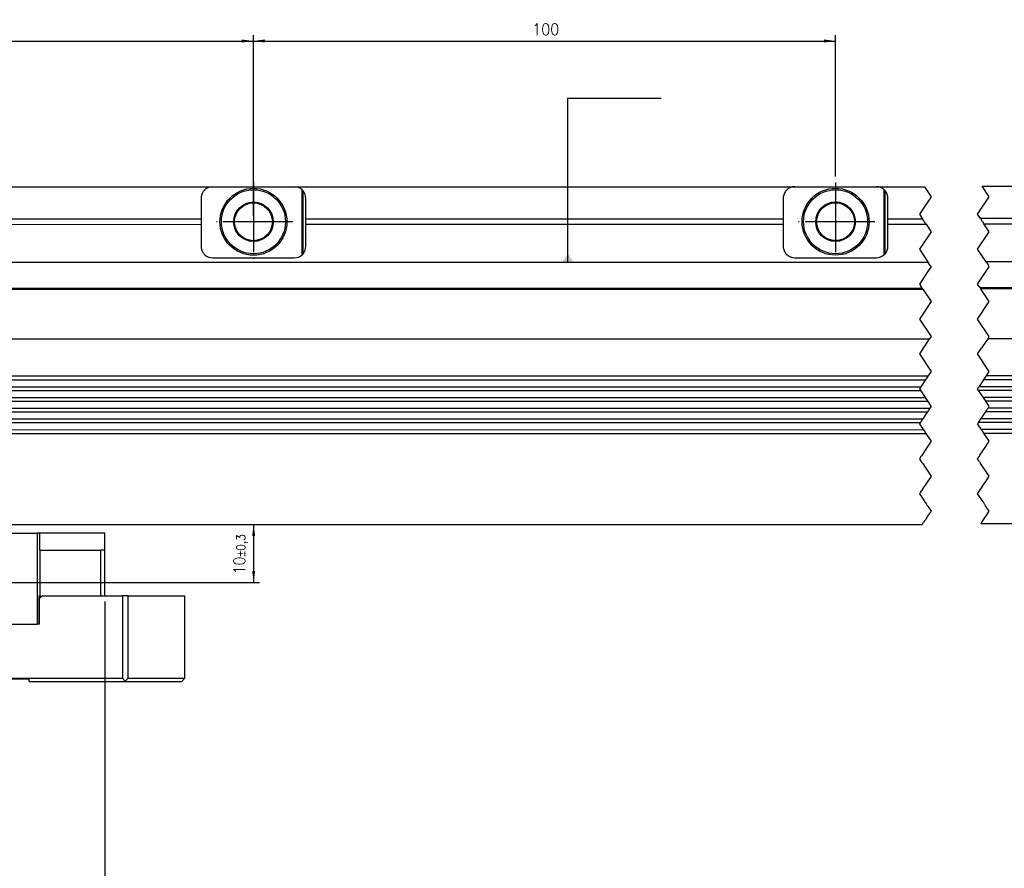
# Model space of a CAD drawing. Header units: millimetres. Extents: x -285 to 3669, y -217 to 203.
# Tile 7 of 21: x -79 to 91, y -74 to 72. Entities that reach past the tile are written whole.
import ezdxf

# ---------------------------------------------------------------- set-up
doc = ezdxf.new("R2010")
doc.units = ezdxf.units.MM
doc.linetypes.add('DOT_CENTER', pattern=[14, 12, -1, 0, -1])
doc.layers.add('1', color=7, linetype='Continuous')
doc.styles.add('CONVERTER_11', font='txt.shx', dxfattribs={"width": 0.9})
doc.dimstyles.new('ME10_DIM_20', dxfattribs={"dimtxt": 2, "dimasz": 2, "dimexe": 1, "dimexo": 1, "dimgap": 1, "dimtad": 1, "dimdsep": 46, "dimtxsty": 'CONVERTER_11', "dimsah": 1, "dimcen": 0.09, "dimclrd": 2, "dimclre": 2, "dimclrt": 2, "dimadec": 0, "dimazin": 0, "dimtfac": 1, "dimtdec": 4, "dimtix": 1, "dimtmove": 0, "dimatfit": 3, "dimfxl": 1, "dimtolj": 1, "dimtzin": 0, "dimarcsym": 0})
doc.dimstyles.new('ME10_DIM_23', dxfattribs={"dimtxt": 2, "dimasz": 2, "dimexe": 1, "dimexo": 1, "dimgap": 1, "dimtad": 1, "dimdsep": 46, "dimtxsty": 'CONVERTER_11', "dimsah": 1, "dimcen": 0.09, "dimclrd": 2, "dimclre": 2, "dimclrt": 2, "dimadec": 0, "dimazin": 0, "dimtol": 1, "dimtp": 0.3, "dimtm": 0.3, "dimtfac": 0.75, "dimtdec": 0, "dimtix": 1, "dimtmove": 0, "dimatfit": 3, "dimfxl": 1, "dimtolj": 1, "dimtzin": 0, "dimarcsym": 0})
doc.dimstyles.new('ME10_DIM_25', dxfattribs={"dimtxt": 2, "dimasz": 2, "dimexe": 1, "dimexo": 1, "dimgap": 1, "dimtad": 1, "dimdsep": 46, "dimtxsty": 'CONVERTER_11', "dimsah": 1, "dimcen": 0.09, "dimclrd": 2, "dimclre": 2, "dimclrt": 2, "dimadec": 0, "dimazin": 0, "dimtfac": 1, "dimtdec": 4, "dimtix": 1, "dimtmove": 0, "dimatfit": 3, "dimfxl": 1, "dimtolj": 1, "dimtzin": 0, "dimarcsym": 0})
doc.dimstyles.new('ME10_DIM_27', dxfattribs={"dimtxt": 2, "dimasz": 2, "dimexe": 1, "dimexo": 1, "dimgap": 1, "dimtad": 1, "dimdsep": 46, "dimtxsty": 'CONVERTER_11', "dimsah": 1, "dimcen": 0.09, "dimclrd": 2, "dimclre": 2, "dimclrt": 2, "dimadec": 0, "dimazin": 0, "dimtfac": 1, "dimtdec": 4, "dimtix": 1, "dimtmove": 0, "dimatfit": 3, "dimfxl": 1, "dimtolj": 1, "dimtzin": 0, "dimarcsym": 0})
doc.dimstyles.get("Standard").update_dxf_attribs({"dimtxt": 0.18, "dimasz": 0.18, "dimexe": 0.18, "dimexo": 0.0625, "dimgap": 0.09, "dimtad": 0, "dimtih": 1, "dimtoh": 1, "dimdec": 4, "dimzin": 0, "dimdsep": 46, "dimtxsty": 'Standard', "dimcen": 0.09, "dimadec": 0, "dimazin": 0, "dimtfac": 1, "dimtdec": 4, "dimtofl": 0, "dimtmove": 0, "dimatfit": 3, "dimfxl": 1, "dimtolj": 1, "dimtzin": 0, "dimarcsym": 0})

# ---------------------------------------------------------------- blocks, each defined once
blk = doc.blocks.new('Cabeza__9', base_point=(-153.92, -41.79))
at = {"color": 7, "linetype": 'Continuous'}
for p, q in [((-142.67, -16.29), (-153.92, -16.29)), ((-153.92, -16.61), (-153.92, -16.29)), ((-153.92, -16.8), (-153.92, -16.61)), ((-153.92, -17.86), (-153.92, -16.8)), ((-142.67, -19.23), (-142.67, -16.29)), ((-142.29, -16.29), (-142.67, -16.29)), ((-142.29, -16.29), (-133.54, -16.29)), ((-142.29, -31.93), (-142.29, -16.29)), ((-133.54, -15.29), (-133.54, -16.29)), ((-127.11, -15.29), (-133.54, -15.29)), ((-133.54, -16.29), (-133.42, -16.27)), ((-133.42, -16.27), (-127.11, -15.29)), ((-133.42, -16.27), (-119.67, -16.28)), ((-127.11, -15.29), (-89.15, -15.28)), ((-119.17, -16.28), (-119.67, -16.28)), ((-119.67, -16.28), (-119.67, -31.93)), ((-119.17, -16.28), (-98.67, -16.28)), ((-119.17, -31.93), (-119.17, -16.28)), ((-98.17, -16.28), (-98.67, -16.28)), ((-98.67, -16.28), (-98.67, -31.93)), ((-98.17, -16.28), (-82.74, -16.26)), ((-98.17, -31.93), (-98.17, -16.28)), ((-89.15, -15.28), (-82.74, -16.26)), ((-89.15, -15.28), (-82.62, -15.28)), ((-82.74, -16.26), (-82.62, -16.28)), ((-82.62, -16.28), (-82.62, -15.28)), ((-82.62, -16.28), (-75.54, -16.28)), ((-75.17, -16.28), (-75.54, -16.28)), ((-75.54, -16.28), (-75.54, -31.93)), ((-63.92, -16.28), (-75.17, -16.28)), ((-75.17, -16.28), (-75.17, -19.23)), ((-63.92, -18.73), (-63.92, -16.28)), ((-153.92, -18.24), (-153.92, -17.86)), ((-153.92, -18.73), (-153.92, -18.24)), ((-153.92, -18.73), (-153.92, -19.23)), ((-153.17, -19.23), (-153.92, -19.23)), ((-153.92, -41.24), (-153.92, -19.23)), ((-153.17, -19.23), (-142.79, -19.23)), ((-153.17, -19.23), (-153.17, -27.03)), ((-142.79, -19.23), (-142.67, -19.23)), ((-142.79, -19.23), (-142.79, -27.13)), ((-131.87, -19.65), (-134.85, -24.8)), ((-125.93, -19.65), (-131.87, -19.65)), ((-122.95, -24.8), (-125.93, -19.65)), ((-91.91, -19.63), (-94.88, -24.78)), ((-85.96, -19.63), (-91.91, -19.63)), ((-82.99, -24.78), (-85.96, -19.63)), ((-75.04, -19.23), (-75.17, -19.23)), ((-75.04, -19.23), (-64.67, -19.23)), ((-75.04, -27.13), (-75.04, -19.23)), ((-63.92, -19.23), (-64.67, -19.23)), ((-64.67, -19.23), (-64.67, -27.03)), ((-63.92, -19.23), (-63.92, -18.73)), ((-63.92, -27.03), (-63.92, -19.23)), ((-134.85, -24.8), (-131.87, -29.95)), ((-125.93, -29.95), (-122.95, -24.8)), ((-94.88, -24.78), (-91.91, -29.93)), ((-85.96, -29.93), (-82.99, -24.78)), ((-152.92, -27.03), (-153.17, -27.03)), ((-152.92, -41.23), (-152.92, -27.03)), ((-152.92, -27.03), (-143.17, -27.03)), ((-143.07, -27.13), (-143.17, -27.03)), ((-74.67, -27.03), (-74.77, -27.13)), ((-74.67, -27.03), (-64.67, -27.03)), ((-64.67, -27.03), (-63.92, -27.03)), ((-63.92, -27.03), (-60.92, -27.03)), ((-60.92, -27.03), (-60.91, -41.23)), ((-59.92, -27.03), (-60.92, -27.03)), ((-59.91, -41.23), (-59.92, -27.03)), ((-59.92, -27.03), (-50.17, -27.03)), ((-50.17, -41.23), (-50.17, -27.03)), ((-142.67, -27.53), (-143.07, -27.13)), ((-142.79, -27.13), (-143.07, -27.13)), ((-142.79, -27.13), (-142.54, -27.13)), ((-142.67, -27.53), (-142.67, -30.04)), ((-142.54, -27.13), (-142.54, -30.04)), ((-75.04, -27.13), (-75.29, -27.13)), ((-75.29, -27.13), (-75.29, -30.03)), ((-74.77, -27.13), (-75.17, -27.53)), ((-75.17, -30.03), (-75.17, -27.53)), ((-75.04, -27.13), (-74.77, -27.13)), ((-142.67, -30.04), (-142.67, -31.93)), ((-142.67, -30.04), (-142.54, -30.04)), ((-142.54, -30.04), (-142.54, -31.93)), ((-131.87, -29.95), (-125.93, -29.95)), ((-91.91, -29.93), (-85.96, -29.93)), ((-75.29, -30.03), (-75.29, -31.93)), ((-75.17, -30.03), (-75.29, -30.03)), ((-75.17, -31.93), (-75.17, -30.03)), ((-142.54, -31.93), (-142.67, -31.93)), ((-142.29, -31.93), (-142.54, -31.93)), ((-142.29, -31.93), (-119.67, -31.93)), ((-119.67, -31.93), (-119.17, -31.93)), ((-119.17, -31.93), (-98.67, -31.93)), ((-98.17, -31.93), (-98.67, -31.93)), ((-98.17, -31.93), (-75.54, -31.93)), ((-75.29, -31.93), (-75.54, -31.93)), ((-75.17, -31.93), (-75.29, -31.93)), ((-153.42, -41.74), (-153.92, -41.24)), ((-152.92, -41.23), (-153.42, -41.74)), ((-153.42, -41.74), (-153.37, -41.79)), ((-140.92, -41.79), (-153.37, -41.79)), ((-152.92, -41.23), (-60.91, -41.23)), ((-76.92, -41.38), (-140.92, -41.39)), ((-140.92, -41.79), (-140.92, -41.39)), ((-76.92, -41.78), (-76.92, -41.38)), ((-76.92, -41.78), (-60.47, -41.78)), ((-60.41, -41.73), (-60.91, -41.23)), ((-60.47, -41.78), (-60.41, -41.73)), ((-60.47, -41.78), (-50.72, -41.78)), ((-59.91, -41.23), (-60.41, -41.73)), ((-59.91, -41.23), (-50.17, -41.23)), ((-50.72, -41.78), (-50.17, -41.23))]:
    blk.add_line(p, q, dxfattribs=at)
for centre in [(-128.92, -24.79), (-88.92, -24.78)]:
    blk.add_circle(centre, 3.4, dxfattribs=at)
at = {"layer": '1', "color": 2, "linetype": 'DOT_CENTER'}
for p, q in [((-128.92, -20.39), (-128.92, -29.19)), ((-88.92, -20.38), (-88.92, -29.18)), ((-124.52, -24.79), (-133.32, -24.79)), ((-84.52, -24.78), (-93.32, -24.78))]:
    blk.add_line(p, q, dxfattribs=at)
blk = doc.blocks.new('Regla_G-3040-VS4__10', base_point=(-177.36, -20.29))
at = {"color": 7, "linetype": 'Continuous'}
for p, q in [((-131.4, 43.21), (-45.4, 43.22)), ((-45.4, 43.22), (-31.4, 43.22)), ((-31.4, 43.22), (54.6, 43.23)), ((-30.05, 37.66), (-30.04, 42.68)), ((-29.88, 42.52), (-30.04, 42.68)), ((-29.88, 31.73), (-29.88, 42.52)), ((54.6, 43.23), (68.6, 43.23)), ((68.6, 43.23), (76.85, 43.23)), ((70.12, 42.52), (69.96, 42.69)), ((69.96, 31.57), (69.96, 42.69)), ((70.12, 31.73), (70.12, 42.52)), ((86.79, 43.32), (142.84, 43.32)), ((-47.4, 41.22), (-47.4, 37.66)), ((-29.4, 37.66), (-29.4, 41.22)), ((52.6, 41.23), (52.6, 37.67)), ((70.6, 37.67), (70.6, 41.23)), ((-47.4, 37.66), (-129.4, 37.66)), ((-47.4, 37.66), (-47.4, 36.78)), ((-30.04, 31.56), (-30.05, 37.66)), ((52.6, 37.67), (-29.4, 37.66)), ((-29.4, 36.78), (-29.4, 37.66)), ((52.6, 37.67), (52.6, 36.79)), ((76.56, 37.67), (70.6, 37.67)), ((70.6, 36.79), (70.6, 37.67)), ((106.38, 37.76), (86.5, 37.76)), ((-129.4, 36.77), (-47.4, 36.78)), ((-47.4, 36.78), (-47.4, 33.02)), ((-29.4, 36.78), (52.6, 36.79)), ((-29.4, 33.02), (-29.4, 36.78)), ((52.6, 36.79), (52.6, 33.03)), ((70.6, 33.03), (70.6, 36.79)), ((70.6, 36.79), (77.15, 36.79)), ((87.09, 36.88), (106.38, 36.88)), ((-45.4, 31.02), (-31.4, 31.02)), ((-30.04, 31.56), (-29.88, 31.73)), ((54.6, 31.03), (68.6, 31.03)), ((69.96, 31.57), (70.12, 31.73)), ((77.52, 30.23), (-160.42, 30.21)), ((143.5, 30.32), (87.46, 30.32)), ((-160.42, 25.81), (76.46, 25.83)), ((-156.35, 25.63), (76.57, 25.65)), ((86.4, 25.92), (142.44, 25.92)), ((86.51, 25.74), (142.55, 25.74)), ((-162.92, 17.08), (77.74, 17.09)), ((87.8, 17.19), (143.84, 17.19)), ((77.46, 10.67), (-160.42, 10.66)), ((143.56, 10.77), (87.52, 10.77)), ((77, 9.99), (-160.42, 9.98)), ((-160.42, 8.83), (76.23, 8.84)), ((86.3, 8.93), (142.34, 8.94)), ((143.11, 10.09), (87.06, 10.08)), ((76.23, 8.16), (-160.42, 8.14)), ((-160.42, 6.99), (77, 7.01)), ((142.22, 8.25), (86.17, 8.25)), ((86.94, 7.1), (142.98, 7.1)), ((77.46, 6.33), (-160.42, 6.31)), ((-160.42, 5.16), (77.79, 5.18)), ((143.44, 6.42), (87.4, 6.42)), ((87.85, 5.27), (143.9, 5.27)), ((77.33, 4.49), (-160.42, 4.48)), ((86.63, 3.43), (142.68, 3.44)), ((143.44, 4.59), (87.4, 4.58)), ((-160.42, 3.33), (76.57, 3.34)), ((76.11, 2.66), (-160.42, 2.64)), ((142.22, 2.75), (86.17, 2.75)), ((-160.42, 1.49), (76.67, 1.51)), ((-160.42, 0.81), (77.12, 0.83)), ((86.61, 1.6), (142.65, 1.6)), ((87.06, 0.92), (143.1, 0.92)), ((-160.41, -14.79), (76.49, -14.77)), ((142.6, -14.68), (86.55, -14.68))]:
    blk.add_line(p, q, dxfattribs=at)
at = {"color": 2, "linetype": 'DOT_CENTER'}
for p, q in [((76.85, 43.23), (78.01, 41.5)), ((88.01, 41.5), (86.79, 43.32)), ((78.01, 41.5), (76.01, 38.5)), ((86.01, 38.5), (88.01, 41.5)), ((76.01, 38.5), (76.56, 37.67)), ((76.81, 37.3), (76.56, 37.67)), ((76.81, 37.3), (76.9, 37.16)), ((86.5, 37.76), (86.01, 38.5)), ((86.5, 37.76), (86.75, 37.39)), ((86.84, 37.25), (86.75, 37.39)), ((86.84, 37.25), (87.09, 36.88)), ((77.15, 36.79), (76.9, 37.16)), ((77.15, 36.79), (78.01, 35.5)), ((88.01, 35.5), (87.09, 36.88)), ((78.01, 35.5), (76.01, 32.5)), ((86.01, 32.5), (88.01, 35.5)), ((76.01, 32.5), (77.52, 30.23)), ((87.46, 30.32), (86.01, 32.5)), ((77.65, 28.96), (76.01, 26.5)), ((77.85, 29.73), (77.52, 30.23)), ((78.01, 29.5), (77.65, 28.96)), ((77.85, 29.73), (78.01, 29.5)), ((86.01, 26.5), (87.71, 29.05)), ((87.46, 30.32), (87.79, 29.82)), ((87.71, 29.05), (88.01, 29.5)), ((88.01, 29.5), (87.79, 29.82)), ((76.01, 26.5), (76.32, 26.03)), ((76.46, 25.83), (76.32, 26.03)), ((76.46, 25.83), (76.5, 25.76)), ((76.57, 25.65), (76.5, 25.76)), ((76.57, 25.65), (78.01, 23.5)), ((86.26, 26.12), (86.01, 26.5)), ((86.26, 26.12), (86.4, 25.92)), ((86.44, 25.85), (86.4, 25.92)), ((86.44, 25.85), (86.51, 25.74)), ((88.01, 23.5), (86.51, 25.74)), ((78.01, 23.5), (76.01, 20.5)), ((86.01, 20.5), (88.01, 23.5)), ((76.01, 20.5), (78.01, 17.5)), ((88.01, 17.5), (86.01, 20.5)), ((76.92, 15.87), (77.74, 17.09)), ((78.01, 17.5), (77.74, 17.09)), ((87.8, 17.19), (86.98, 15.96)), ((87.8, 17.19), (88.01, 17.5)), ((76.61, 15.41), (76.01, 14.5)), ((76.61, 15.41), (76.92, 15.87)), ((86.01, 14.5), (86.67, 15.5)), ((86.98, 15.96), (86.67, 15.5)), ((76.01, 14.5), (78.01, 11.5)), ((88.01, 11.5), (86.01, 14.5)), ((77.18, 10.26), (77, 9.99)), ((77.28, 10.4), (77.18, 10.26)), ((77.46, 10.67), (77.28, 10.4)), ((78.01, 11.5), (77.46, 10.67)), ((87.06, 10.08), (87.24, 10.35)), ((87.24, 10.35), (87.34, 10.49)), ((87.34, 10.49), (87.52, 10.77)), ((87.52, 10.77), (88.01, 11.5)), ((76.05, 8.57), (76.01, 8.5)), ((76.01, 8.5), (76.05, 8.43)), ((76.23, 8.84), (76.05, 8.57)), ((77, 9.99), (76.23, 8.84)), ((86.01, 8.5), (86.11, 8.66)), ((86.17, 8.25), (86.01, 8.5)), ((86.11, 8.66), (86.3, 8.93)), ((86.3, 8.93), (87.06, 10.08)), ((76.05, 8.43), (76.23, 8.16)), ((76.23, 8.16), (77, 7.01)), ((77, 7.01), (77.18, 6.74)), ((86.94, 7.1), (86.17, 8.25)), ((87.12, 6.83), (86.94, 7.1)), ((87.22, 6.69), (87.12, 6.83)), ((77.18, 6.74), (77.28, 6.6)), ((77.28, 6.6), (77.46, 6.33)), ((77.46, 6.33), (77.99, 5.52)), ((77.79, 5.18), (77.61, 4.9)), ((78.01, 5.5), (77.79, 5.18)), ((77.99, 5.52), (78.01, 5.5)), ((87.4, 6.42), (87.22, 6.69)), ((87.93, 5.62), (87.4, 6.42)), ((87.67, 5), (87.85, 5.27)), ((87.85, 5.27), (88.01, 5.5)), ((88.01, 5.5), (87.93, 5.62)), ((77.33, 4.49), (76.57, 3.34)), ((77.52, 4.76), (77.33, 4.49)), ((77.61, 4.9), (77.52, 4.76)), ((86.45, 3.16), (86.63, 3.43)), ((86.63, 3.43), (87.4, 4.58)), ((87.4, 4.58), (87.58, 4.85)), ((87.58, 4.85), (87.67, 5)), ((76.06, 2.58), (76.01, 2.5)), ((76.01, 2.5), (76.21, 2.19)), ((76.11, 2.66), (76.06, 2.58)), ((76.22, 2.83), (76.11, 2.66)), ((76.21, 2.19), (76.67, 1.51)), ((76.29, 2.93), (76.22, 2.83)), ((76.39, 3.07), (76.29, 2.93)), ((76.57, 3.34), (76.39, 3.07)), ((86.01, 2.5), (86.08, 2.6)), ((86.15, 2.28), (86.01, 2.5)), ((86.12, 2.68), (86.08, 2.6)), ((86.12, 2.68), (86.17, 2.75)), ((86.61, 1.6), (86.15, 2.28)), ((86.17, 2.75), (86.28, 2.92)), ((86.28, 2.92), (86.35, 3.02)), ((86.35, 3.02), (86.45, 3.16)), ((76.67, 1.51), (76.85, 1.24)), ((76.85, 1.24), (76.91, 1.14)), ((76.91, 1.14), (76.94, 1.1)), ((76.94, 1.1), (77.12, 0.83)), ((77.12, 0.83), (77.85, -0.27)), ((86.79, 1.33), (86.61, 1.6)), ((86.85, 1.23), (86.79, 1.33)), ((86.88, 1.19), (86.85, 1.23)), ((87.06, 0.92), (86.88, 1.19)), ((87.79, -0.18), (87.06, 0.92)), ((77.33, -1.51), (76.35, -2.99)), ((78.01, -0.5), (77.33, -1.51)), ((77.85, -0.27), (78.01, -0.5)), ((86.41, -2.89), (87.39, -1.42)), ((87.39, -1.42), (88.01, -0.5)), ((88.01, -0.5), (87.79, -0.18)), ((76.26, -3.12), (76.01, -3.5)), ((76.26, -3.12), (76.35, -2.99)), ((86.01, -3.5), (86.32, -3.03)), ((86.32, -3.03), (86.41, -2.89)), ((76.01, -3.5), (76.39, -4.07)), ((76.39, -4.07), (76.52, -4.27)), ((76.52, -4.27), (78.01, -6.5)), ((86.33, -3.98), (86.01, -3.5)), ((86.33, -3.98), (86.46, -4.18)), ((88.01, -6.5), (86.46, -4.18)), ((78.01, -6.5), (77.83, -6.77)), ((87.4, -7.42), (87.89, -6.68)), ((87.89, -6.68), (88.01, -6.5)), ((76.97, -8.05), (76.67, -8.5)), ((77.34, -7.51), (76.97, -8.05)), ((77.83, -6.77), (77.34, -7.51)), ((86.46, -8.82), (86.72, -8.43)), ((86.73, -8.41), (86.72, -8.43)), ((86.73, -8.41), (87.03, -7.96)), ((87.03, -7.96), (87.4, -7.42)), ((76.25, -9.13), (76.01, -9.5)), ((76.01, -9.5), (76.62, -10.42)), ((76.4, -8.91), (76.25, -9.13)), ((76.66, -8.53), (76.4, -8.91)), ((76.67, -8.5), (76.66, -8.53)), ((86.01, -9.5), (86.31, -9.04)), ((86.56, -10.33), (86.01, -9.5)), ((86.31, -9.04), (86.46, -8.82)), ((76.62, -10.42), (76.84, -10.75)), ((76.84, -10.75), (77.02, -11.01)), ((77.02, -11.01), (77.03, -11.04)), ((77.03, -11.04), (77.05, -11.07)), ((77.05, -11.07), (77.21, -11.3)), ((77.27, -11.39), (77.21, -11.3)), ((77.27, -11.39), (77.3, -11.45)), ((77.3, -11.45), (77.45, -11.66)), ((77.45, -11.66), (78.01, -12.5)), ((86.78, -10.66), (86.56, -10.33)), ((86.95, -10.92), (86.78, -10.66)), ((86.97, -10.95), (86.95, -10.92)), ((86.99, -10.98), (86.97, -10.95)), ((87.14, -11.21), (86.99, -10.98)), ((87.21, -11.3), (87.14, -11.21)), ((87.24, -11.36), (87.21, -11.3)), ((87.38, -11.57), (87.24, -11.36)), ((88.01, -12.5), (87.38, -11.57)), ((77.53, -13.22), (77.03, -13.97)), ((78.01, -12.5), (77.53, -13.22)), ((87.09, -13.88), (87.59, -13.13)), ((87.59, -13.13), (88.01, -12.5)), ((76.49, -14.77), (76.63, -14.57)), ((76.63, -14.57), (76.73, -14.42)), ((76.89, -14.17), (76.73, -14.42)), ((77.03, -13.97), (76.89, -14.17)), ((86.69, -14.48), (86.55, -14.68)), ((86.69, -14.48), (86.79, -14.33)), ((86.79, -14.33), (86.95, -14.08)), ((86.95, -14.08), (87.09, -13.88))]:
    blk.add_line(p, q, dxfattribs=at)
at = {"color": 7, "linetype": 'Continuous'}
for centre, radius in [((-38.4, 37.22), 5.75), ((-38.4, 37.22), 5.5), ((61.6, 37.23), 5.75), ((61.6, 37.23), 5.5), ((-38.4, 37.22), 3.4), ((61.6, 37.23), 3.4), ((-38.4, 37.22), 3.25), ((61.6, 37.23), 3.25)]:
    blk.add_circle(centre, radius, dxfattribs=at)
for centre, start, end in [((-45.4, 41.22), 146.4466, 180.0039), ((-45.4, 41.22), 133.1086, 146.4466), ((-45.4, 41.22), 90.0039, 133.1086), ((-31.4, 41.22), 46.8992, 90.0039), ((-31.4, 41.22), 0.0039, 40.3188), ((54.6, 41.23), 146.4466, 180.0039), ((54.6, 41.23), 133.1086, 146.4466), ((54.6, 41.23), 90.0039, 133.1086), ((68.6, 41.23), 46.8992, 90.0039), ((68.6, 41.23), 0.0039, 40.3188), ((-45.4, 33.02), 180.0039, 213.5612), ((-31.4, 33.02), 319.689, 0.0039), ((54.6, 33.03), 180.0039, 213.5612), ((68.6, 33.03), 319.689, 0.0039), ((-45.4, 33.02), 213.5612, 226.8992), ((-45.4, 33.02), 226.8992, 270.0039), ((-31.4, 33.02), 270.0039, 313.1086), ((54.6, 33.03), 213.5612, 226.8992), ((54.6, 33.03), 226.8992, 270.0039), ((68.6, 33.03), 270.0039, 313.1086)]:
    blk.add_arc(centre, 2, start, end, dxfattribs=at)
at = {"layer": '1', "color": 2, "linetype": 'DOT_CENTER'}
for p, q in [((61.6, 43.98), (61.6, 30.48)), ((-38.4, 43.97), (-38.4, 30.47)), ((-31.65, 37.22), (-45.15, 37.22)), ((68.35, 37.23), (54.85, 37.23))]:
    blk.add_line(p, q, dxfattribs=at)
blk = doc.blocks.new('Regla_serie_G-3040-VS4__11', base_point=(-177.36, -41.79))
for name, p in [('Regla_G-3040-VS4__10', (-177.36, -20.29)), ('Cabeza__9', (-153.92, -41.79))]:
    blk.add_blockref(name, p)
blk = doc.blocks.new('*D55')
at = {"layer": '1', "color": 2, "linetype": 'Continuous'}
for p, q in [((-63.92, -28.03), (-63.92, -78.71)), ((-153.92, -42.24), (-153.92, -78.71)), ((-63.92, -77.71), (-153.92, -77.71))]:
    blk.add_line(p, q, dxfattribs=at)
at = {"layer": '1', "color": 2}
for points in [[(-151.92, -77.45), (-151.92, -77.97), (-153.92, -77.71)], [(-65.92, -77.97), (-65.92, -77.45), (-63.92, -77.71)]]:
    blk.add_solid(points, dxfattribs=at)
at = {"layer": '1', "color": 2, "insert": (-111.46, -76.71), "char_height": 2, "attachment_point": 7, "rotation": 0.0001, "line_spacing_factor": 0.60024, "style": 'CONVERTER_11'}
blk.add_mtext('90', dxfattribs=at)
blk = doc.blocks.new('*D58')
at = {"layer": '1', "color": 2, "linetype": 'Continuous'}
for p, q in [((-159.41, -14.79), (-37.36, -14.79)), ((-38.36, -24.78), (-38.36, -14.79)), ((-83.52, -24.78), (-37.36, -24.78))]:
    blk.add_line(p, q, dxfattribs=at)
at = {"layer": '1', "color": 2}
for points in [[(-38.1, -16.79), (-38.62, -16.79), (-38.36, -14.79)], [(-38.62, -22.78), (-38.1, -22.78), (-38.36, -24.78)]]:
    blk.add_solid(points, dxfattribs=at)
at = {"layer": '1', "color": 2, "insert": (-39.36, -23.4), "char_height": 2, "attachment_point": 7, "rotation": 90, "line_spacing_factor": 0.60024, "style": 'CONVERTER_11'}
blk.add_mtext('\\C2;10\\C2;\\H1.5;{\\Fgdt;`}0,3', dxfattribs=at)
blk = doc.blocks.new('*D60')
at = {"layer": '1', "color": 2, "linetype": 'Continuous'}
for p, q in [((-38.4, 44.97), (-38.4, 69.28)), ((-38.4, 68.28), (61.6, 68.28)), ((61.6, 44.98), (61.6, 69.28))]:
    blk.add_line(p, q, dxfattribs=at)
at = {"layer": '1', "color": 2}
for points in [[(-36.4, 68.55), (-36.4, 68.02), (-38.4, 68.28)], [(59.6, 68.02), (59.6, 68.55), (61.6, 68.28)]]:
    blk.add_solid(points, dxfattribs=at)
at = {"layer": '1', "color": 2, "insert": (9.5, 69.28), "char_height": 2, "attachment_point": 7, "rotation": 0.0001, "line_spacing_factor": 0.60024, "style": 'CONVERTER_11'}
blk.add_mtext('100', dxfattribs=at)
blk = doc.blocks.new('*D62')
at = {"layer": '1', "color": 2, "linetype": 'Continuous'}
for p, q in [((-138.4, 38.21), (-138.4, 69.27)), ((-138.4, 68.27), (-38.4, 68.28)), ((-38.4, 38.22), (-38.4, 69.28))]:
    blk.add_line(p, q, dxfattribs=at)
at = {"layer": '1', "color": 2}
for points in [[(-136.4, 68.54), (-136.4, 68.01), (-138.4, 68.27)], [(-40.4, 68.02), (-40.4, 68.54), (-38.4, 68.28)]]:
    blk.add_solid(points, dxfattribs=at)
at = {"layer": '1', "color": 2, "insert": (-93.95, 69.28), "char_height": 2, "attachment_point": 7, "rotation": 0.0039, "line_spacing_factor": 0.60024, "style": 'CONVERTER_11'}
blk.add_mtext('100', dxfattribs=at)
blk = doc.blocks.new('A', base_point=(7, 1))
at = {"layer": '1', "color": 7, "linetype": 'Continuous'}
for p, q in [((-131.403, 43.215), (-45.403, 43.22)), ((77.521, 30.229), (-160.518, 30.213))]:
    blk.add_line(p, q, dxfattribs=at)
at = {"layer": '1', "color": 2}
blk.add_solid([(15.613, 31.725), (14.552, 30.225), (16.673, 30.225)], dxfattribs=at)
blk.add_blockref('Regla_serie_G-3040-VS4__11', (-177.36, -41.787))
at = {"layer": '1'}
dim = blk.add_aligned_dim(p1=(-38.402, 37.221), p2=(-138.402, 37.214), distance=-31.061, dimstyle='ME10_DIM_27', dxfattribs=at)
dim.commit()
dim.dimension.update_dxf_attribs({"geometry": '*D62', "text_midpoint": (-91.855, 70.278), "text_rotation": 0.00388})
for base, p1, p2, dimstyle, picture, middle in [((-38.402, 68.285), (61.598, 43.978), (-38.402, 43.971), 'ME10_DIM_25', '*D60', (11.598, 70.285)), ((-63.918, -77.709), (-153.917, -41.235), (-63.918, -27.029), 'ME10_DIM_20', '*D55', (-109.959, -75.709))]:
    dim = blk.add_linear_dim(base=base, p1=p1, p2=p2, dimstyle=dimstyle, dxfattribs=at)
    dim.commit()
    dim.dimension.update_dxf_attribs({"geometry": picture, "text_midpoint": middle, "text_rotation": 0.00014})
dim = blk.add_linear_dim(base=(-38.361, -24.783), p1=(-160.415, -14.787), p2=(-84.518, -24.783), angle=90, dimstyle='ME10_DIM_23', dxfattribs=at)
dim.commit()
dim.dimension.update_dxf_attribs({"geometry": '*D58', "text_midpoint": (-40.361, -19.785), "text_rotation": 90})
at = {"layer": '1', "color": 2, "linetype": 'Continuous', "has_arrowhead": 0}
blk.add_leader([(15.613, 30.225), (15.613, 58.466), (31.613, 58.466)], dimstyle='Standard', dxfattribs=at)

msp = doc.modelspace()

# ---------------------------------------------------------------- block references
msp.add_blockref('A', (7, 1))

doc.saveas('drawing.dxf')
